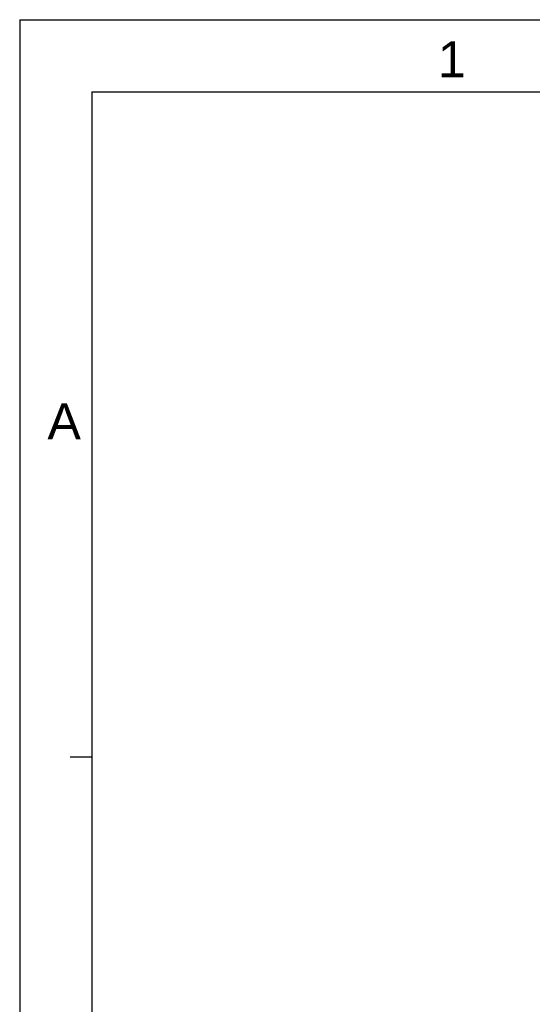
# Model space of a CAD drawing. Header units: millimetres. Extents: x -95 to 535, y -111 to 334.
# Tile 2 of 17: x -95 to 12, y 129 to 334. Entities that reach past the tile are written whole.
import ezdxf
from ezdxf.enums import TextEntityAlignment as Align

# ---------------------------------------------------------------- set-up
doc = ezdxf.new("R2010")
doc.units = ezdxf.units.MM
doc.header["$LTSCALE"] = 23.1
doc.layers.add('DRAWING FRAME', color=1, linetype='CONTINUOUS')
doc.styles.add('ARIAL', font='ARIAL.TTF')

msp = doc.modelspace()

# ---------------------------------------------------------------- linework, layer by layer
at = {"layer": 'DRAWING FRAME', "color": 4}
for q in [(535.4447, 334.3981), (-94.5553, -111.1019)]:
    msp.add_line((-94.5553, 334.3981), q, dxfattribs=at)
at = {"layer": 'DRAWING FRAME', "color": 3}
for p, q in [((-79.5553, 319.3981), (520.4447, 319.3981)), ((-79.5553, 319.3981), (-79.5553, -96.1019)), ((-79.5553, 180.8981), (-84.0553, 180.8981))]:
    msp.add_line(p, q, dxfattribs=at)

# ---------------------------------------------------------------- texts
at = {"layer": 'DRAWING FRAME', "color": 1, "style": 'ARIAL'}
for s, p in [('1', (-4.5464, 326.1411)), ('A', (-85.2928, 250.7911))]:
    msp.add_text(s, height=7.5, dxfattribs=at).set_placement(p, align=Align.MIDDLE)

doc.saveas('drawing.dxf')
